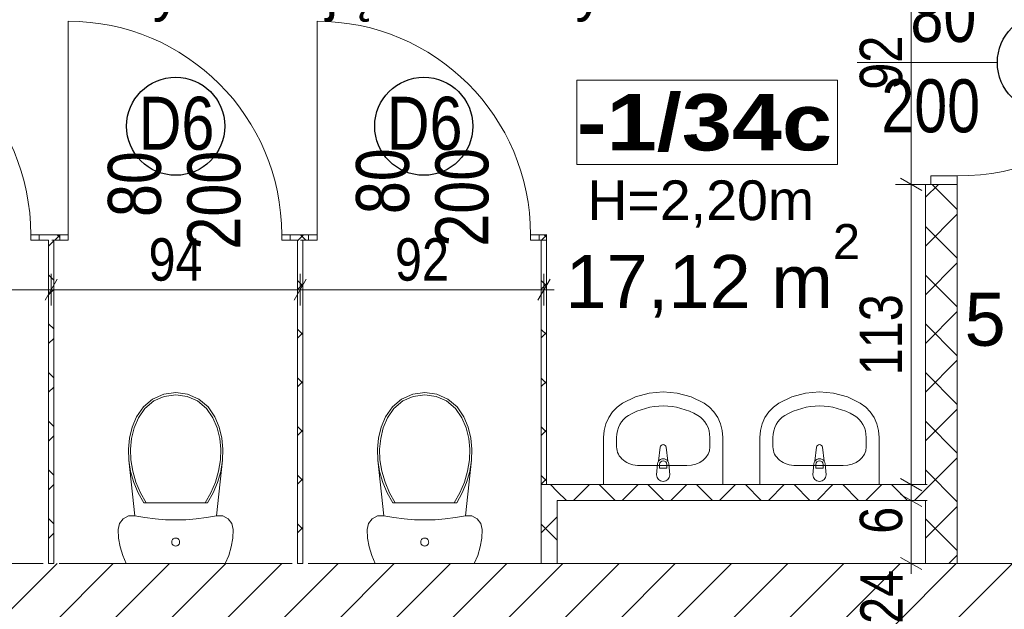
# Model space of a CAD drawing. Header units: centimetres. Extents: x 18292 to 3593338517, y 11794 to 62103.
# Tile 108 of 147: x 1796684037 to 1796684409, y 55362 to 55585. Entities that reach past the tile are written whole.
import ezdxf

# ---------------------------------------------------------------- set-up
doc = ezdxf.new("R2010")
doc.units = ezdxf.units.CM
doc.header["$MEASUREMENT"] = 0
for name, color, linetype in [('499-Wymiary i opisy', 7, 'Continuous'), ('__PROJEKTOWANE', 7, 'Continuous'), ('__PROJEKTOWANE_WYPOSAŻENIE', 7, 'Continuous'), ('MF-NR', 7, 'Continuous'), ('MF_KRESKOWANIE', 7, 'Continuous'), ('MF_NR', 7, 'Continuous'), ('MF_OKNA', 7, 'Continuous'), ('MF_SCIANY_KONSTR', 7, 'Continuous'), ('MF_WIDOK', 7, 'Continuous')]:
    doc.layers.add(name, color=color, linetype=linetype)
doc.styles.add('GENERATED_STYLE_2', font='txt')
doc.styles.add('GENERATED_STYLE_4', font='txt')
doc.styles.add('GENERATED_STYLE_5', font='txt')
doc.dimstyles.new('GENERATED_STYLE__1', dxfattribs={"dimtxt": 16, "dimasz": 6.08, "dimexe": 0.18, "dimexo": 0.0625, "dimgap": 0.09, "dimtad": 1, "dimtih": 1, "dimtoh": 1, "dimdec": 0, "dimzin": 0, "dimdsep": 46, "dimtxsty": 'GENERATED_STYLE_4', "dimblk": 'ARROWHEAD_2', "dimblk1": 'ARROWHEAD_2', "dimblk2": 'ARROWHEAD_2', "dimcen": 0.09, "dimse1": 1, "dimse2": 1, "dimclrd": 7, "dimclre": 7, "dimclrt": 7, "dimadec": 0, "dimazin": 0, "dimtfac": 1, "dimtdec": 4, "dimtmove": 0, "dimatfit": 3, "dimfxl": 0, "dimtolj": 1, "dimtzin": 0, "dimarcsym": 0})
doc.dimstyles.new('GENERATED_STYLE__4', dxfattribs={"dimtxt": 16, "dimasz": 6.08, "dimexe": 0.18, "dimexo": 0.0625, "dimgap": 0.09, "dimtad": 1, "dimdec": 0, "dimzin": 0, "dimdsep": 46, "dimtxsty": 'GENERATED_STYLE_4', "dimblk": 'ARROWHEAD_2', "dimblk1": 'ARROWHEAD_2', "dimblk2": 'ARROWHEAD_2', "dimcen": 0.09, "dimse1": 1, "dimse2": 1, "dimclrd": 7, "dimclre": 7, "dimclrt": 7, "dimadec": 0, "dimazin": 0, "dimtfac": 1, "dimtdec": 4, "dimtmove": 0, "dimatfit": 3, "dimfxl": 0, "dimtolj": 1, "dimtzin": 0, "dimarcsym": 0})
pattern_1 = [(45, (1801523908.342, 3898003.605), (-9.192387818, 9.192387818), []), (135, (1801523908.342, 3898003.605), (9.192387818, 9.192387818), [])]

# ---------------------------------------------------------------- blocks, each defined once
blk = doc.blocks.new('Drzwi metalowe 21_5')
at = {"layer": '__PROJEKTOWANE', "color": 7, "linetype": 'Continuous', "lineweight": 13}
blk.add_line((42.8, 0), (42.8, 85.6), dxfattribs=at)
at = {"layer": '__PROJEKTOWANE', "color": 150, "linetype": 'Continuous', "lineweight": 13}
for p, q in [((-46, 0), (-50.3, 0)), ((-46, 0), (-50.3, 0)), ((-46, 0), (-46, -10)), ((-46, 0), (-46, -10)), ((46, 0), (46, -10)), ((46, 0), (46, -10)), ((46, 0), (50.3, 0)), ((46, 0), (50.3, 0)), ((-46, -10), (-46, -12)), ((-46, -10), (-46, -12)), ((46, -10), (46, -12)), ((46, -10), (46, -12)), ((-46, -12), (-50.3, -12)), ((-46, -12), (-50.3, -12)), ((46, -12), (50.3, -12)), ((46, -12), (50.3, -12))]:
    blk.add_line(p, q, dxfattribs=at)
at = {"layer": '__PROJEKTOWANE', "color": 7, "linetype": 'Continuous', "lineweight": 15}
for p, q in [((-42.8, 0), (-46, 0)), ((-46, 0), (-46, -10)), ((-42.8, -10), (-42.8, 0)), ((46, 0), (42.8, 0)), ((42.8, 0), (42.8, -10)), ((46, -10), (46, 0)), ((-46, -10), (-42.8, -10)), ((42.8, -10), (46, -10))]:
    blk.add_line(p, q, dxfattribs=at)
at = {"layer": '__PROJEKTOWANE', "color": 7, "linetype": 'Continuous', "lineweight": 13}
blk.add_arc((42.8, 0), 85.6, 90, 180, dxfattribs=at)
blk = doc.blocks.new('Drzwi metalowe 21_7')
at = {"layer": '__PROJEKTOWANE', "color": 7, "linetype": 'Continuous', "lineweight": 13}
blk.add_line((40.3, 0), (40.3, 80.6), dxfattribs=at)
at = {"layer": '__PROJEKTOWANE', "color": 150, "linetype": 'Continuous', "lineweight": 13}
for p, q in [((-43.5, 0), (-46.5, 0)), ((-43.5, 0), (-46.5, 0)), ((-43.5, 0), (-43.5, -2)), ((-43.5, 0), (-43.5, -2)), ((43.5, 0), (43.5, -2)), ((43.5, 0), (43.5, -2)), ((43.5, 0), (46.5, 0)), ((43.5, 0), (46.5, 0)), ((-43.5, -2), (-46.5, -2)), ((-43.5, -2), (-46.5, -2)), ((43.5, -2), (46.5, -2)), ((43.5, -2), (46.5, -2))]:
    blk.add_line(p, q, dxfattribs=at)
at = {"layer": '__PROJEKTOWANE', "color": 7, "linetype": 'Continuous', "lineweight": 15}
for p, q in [((-40.3, 0), (-43.5, 0)), ((-43.5, 0), (-43.5, -2)), ((-40.3, -2), (-40.3, 0)), ((43.5, 0), (40.3, 0)), ((40.3, 0), (40.3, -2)), ((43.5, -2), (43.5, 0)), ((-43.5, -2), (-40.3, -2)), ((40.3, -2), (43.5, -2))]:
    blk.add_line(p, q, dxfattribs=at)
at = {"layer": '__PROJEKTOWANE', "color": 7, "linetype": 'Continuous', "lineweight": 13}
blk.add_arc((40.3, 0), 80.6, 90, 180, dxfattribs=at)
blk = doc.blocks.new('Umywalka 21')
at = {"layer": '__PROJEKTOWANE', "color": 5, "linetype": 'Continuous', "lineweight": 13}
for p, q in [((-22.5, 0), (-22.5, -17.82)), ((22.5, 0), (-22.5, 0)), ((22.5, -17.82), (22.5, 0)), ((-2.5, -3.68), (-2.1, -7.88)), ((2.1, -7.88), (2.5, -3.68)), ((8.91, -7.18), (-8.91, -7.18)), ((-1.36, -7.66), (-1.36, -6.17)), ((-1.36, -6.17), (1.36, -6.17)), ((1.36, -6.17), (1.36, -7.66)), ((-1.77, -8.83), (-1.11, -14.12)), ((1.11, -14.12), (1.77, -8.83)), ((-17.61, -14.25), (-17.61, -17.82)), ((17.61, -14.25), (17.61, -17.82)), ((-22.5, -17.82), (-22.28, -20.44)), ((22.28, -20.44), (22.5, -17.82)), ((-22.28, -20.44), (-21.64, -22.98)), ((21.64, -22.98), (22.28, -20.44)), ((-21.64, -22.98), (-20.59, -25.35)), ((-20.59, -25.35), (-19.16, -27.49)), ((19.16, -27.49), (20.59, -25.35)), ((20.59, -25.35), (21.64, -22.98)), ((-19.16, -27.49), (-17.41, -29.31)), ((-17.41, -29.31), (-15.39, -30.77)), ((15.39, -30.77), (17.41, -29.31)), ((17.41, -29.31), (19.16, -27.49)), ((-15.39, -30.77), (-10.5, -33.1)), ((-10.5, -33.1), (-5.32, -34.52)), ((5.32, -34.52), (10.5, -33.1)), ((10.5, -33.1), (15.39, -30.77)), ((-5.32, -34.52), (0, -35)), ((0, -35), (5.32, -34.52))]:
    blk.add_line(p, q, dxfattribs=at)
for centre, radius, start, end in [((0, -3.68), 2.5, 0, 180), ((0, -7.69), 2.11, 185.1696, 212.771), ((0, -7.69), 2.11, 212.771, 327.229), ((0, -7.66), 1.36, 180, 0), ((0, -7.69), 2.11, 327.229, 354.8304), ((0, -13.98), 1.12, 187.1389, 352.8611)]:
    blk.add_arc(centre, radius, start, end, dxfattribs=at)
for centre, major_axis, ratio, start_param, end_param in [((-8.9, -14.25), (8.7, 0), 0.81267, 1.570796, 3.141593), ((8.9, -14.25), (8.7, 0), 0.81267, 0, 1.570796), ((-8.91, -17.82), (0, 9.43), 0.92236, 1.570796, 2.644618), ((8.91, -17.82), (0, 9.43), 0.92236, 3.638567, 4.712389), ((0, 0), (0, 29.7), 0.92236, 2.644618, 3.638567)]:
    blk.add_ellipse(centre, major_axis=major_axis, ratio=ratio, start_param=start_param, end_param=end_param, dxfattribs=at)
blk = doc.blocks.new('WC 1 LT 65')
at = {"layer": '__PROJEKTOWANE', "color": 5, "linetype": 'Continuous', "lineweight": 13}
for p, q in [((-18.68, 64.5), (-20.01, 61.45)), ((18.68, 64.5), (-18.68, 64.5)), ((20.01, 61.45), (18.68, 64.5)), ((-20.01, 61.45), (-20.97, 58.26)), ((20.97, 58.26), (20.01, 61.45)), ((-20.97, 58.26), (-21.55, 54.98)), ((-1.48, 56.66), (-1.5, 56.4)), ((-1.5, 56.4), (-1.48, 56.14)), ((-1.41, 56.91), (-1.48, 56.66)), ((-1.48, 56.14), (-1.41, 55.89)), ((-1.3, 57.15), (-1.41, 56.91)), ((-1.41, 55.89), (-1.3, 55.65)), ((-1.15, 57.36), (-1.3, 57.15)), ((-0.96, 57.55), (-1.15, 57.36)), ((-0.75, 57.7), (-0.96, 57.55)), ((-0.51, 57.81), (-0.75, 57.7)), ((-0.26, 57.88), (-0.51, 57.81)), ((0, 57.9), (-0.26, 57.88)), ((0.26, 57.88), (0, 57.9)), ((0.51, 57.81), (0.26, 57.88)), ((0.75, 57.7), (0.51, 57.81)), ((0.96, 57.55), (0.75, 57.7)), ((1.15, 57.36), (0.96, 57.55)), ((1.3, 57.15), (1.15, 57.36)), ((1.41, 56.91), (1.3, 57.15)), ((1.3, 55.65), (1.41, 55.89)), ((1.48, 56.66), (1.41, 56.91)), ((1.41, 55.89), (1.48, 56.14)), ((1.5, 56.4), (1.48, 56.66)), ((1.48, 56.14), (1.5, 56.4)), ((21.55, 54.98), (20.97, 58.26)), ((-21.55, 54.98), (-21.75, 51.65)), ((-1.3, 55.65), (-1.15, 55.44)), ((-1.15, 55.44), (-0.96, 55.25)), ((-0.96, 55.25), (-0.75, 55.1)), ((-0.75, 55.1), (-0.51, 54.99)), ((-0.51, 54.99), (-0.26, 54.92)), ((-0.26, 54.92), (0, 54.9)), ((0, 54.9), (0.26, 54.92)), ((0.26, 54.92), (0.51, 54.99)), ((0.51, 54.99), (0.75, 55.1)), ((0.75, 55.1), (0.96, 55.25)), ((0.96, 55.25), (1.15, 55.44)), ((1.15, 55.44), (1.3, 55.65)), ((21.75, 51.65), (21.55, 54.98)), ((-21.75, 51.65), (-21.24, 49.4)), ((-21.24, 49.4), (-19.82, 47.58)), ((19.82, 47.58), (21.24, 49.4)), ((21.24, 49.4), (21.75, 51.65)), ((-19.82, 47.58), (-17.76, 46.55)), ((-17.76, 46.55), (-15.45, 46.5)), ((-15.45, 46.5), (-17.7, 25.5)), ((-15.45, 46.5), (-11.62, 47.18)), ((-11.62, 47.18), (-7.76, 47.66)), ((-7.76, 47.66), (-3.89, 47.96)), ((-3.89, 47.96), (0, 48.05)), ((0, 48.05), (3.89, 47.96)), ((3.89, 47.96), (7.76, 47.66)), ((7.76, 47.66), (11.62, 47.18)), ((11.62, 47.18), (15.45, 46.5)), ((15.45, 46.5), (17.76, 46.55)), ((17.7, 25.5), (15.45, 46.5)), ((17.76, 46.55), (19.82, 47.58)), ((-12.07, 41.6), (-14.16, 37.85)), ((-11.12, 41.6), (-13.28, 37.84)), ((12.07, 41.6), (-12.07, 41.6)), ((13.28, 37.84), (11.12, 41.6)), ((14.16, 37.85), (12.07, 41.6)), ((-14.16, 37.85), (-15.81, 33.88)), ((-13.28, 37.84), (-14.98, 33.85)), ((14.98, 33.85), (13.28, 37.84)), ((15.81, 33.88), (14.16, 37.85)), ((-15.81, 33.88), (-17, 29.74)), ((-14.98, 33.85), (-16.19, 29.69)), ((16.19, 29.69), (14.98, 33.85)), ((17, 29.74), (15.81, 33.88)), ((-17, 29.74), (-17.7, 25.5)), ((17.7, 25.5), (17, 29.74)), ((-16.19, 29.69), (-16.91, 25.42)), ((16.91, 25.42), (16.19, 29.69)), ((-17.7, 25.5), (-17.85, 21.3)), ((-16.91, 25.42), (-17.06, 21.33)), ((17.06, 21.33), (16.91, 25.42)), ((17.85, 21.3), (17.7, 25.5)), ((-17.85, 21.3), (-17.41, 17.13)), ((-17.06, 21.33), (-16.62, 17.27)), ((16.62, 17.27), (17.06, 21.33)), ((17.41, 17.13), (17.85, 21.3)), ((-17.41, 17.13), (-16.38, 13.06)), ((-16.62, 17.27), (-15.62, 13.3)), ((15.62, 13.3), (16.62, 17.27)), ((16.38, 13.06), (17.41, 17.13)), ((-16.38, 13.06), (-14.78, 9.17)), ((-15.62, 13.3), (-14.07, 9.52)), ((14.07, 9.52), (15.62, 13.3)), ((14.78, 9.17), (16.38, 13.06)), ((-14.78, 9.17), (-12.21, 5.4)), ((-14.07, 9.52), (-11.62, 5.93)), ((11.62, 5.93), (14.07, 9.52)), ((12.21, 5.4), (14.78, 9.17)), ((-12.21, 5.4), (-8.7, 2.48)), ((-11.62, 5.93), (-8.28, 3.15)), ((8.28, 3.15), (11.62, 5.93)), ((8.7, 2.48), (12.21, 5.4)), ((-8.7, 2.48), (-4.52, 0.63)), ((-8.28, 3.15), (-4.3, 1.4)), ((-4.52, 0.63), (0, 0)), ((-4.3, 1.4), (0, 0.8)), ((0, 0.8), (4.3, 1.4)), ((0, 0), (4.52, 0.63)), ((4.3, 1.4), (8.28, 3.15)), ((4.52, 0.63), (8.7, 2.48))]:
    blk.add_line(p, q, dxfattribs=at)
blk = doc.blocks.new('*D616', base_point=(1801523908.34, 3898003.61))
at = {"layer": '499-Wymiary i opisy', "color": 7, "linetype": 'Continuous', "lineweight": 13}
for p, q in [((1796683954.37, 55639.09), (1796683949.75, 55631.09)), ((1796683952.06, 55629.09), (1796683952.06, 55641.09)), ((1796684381.37, 55639.09), (1796684376.75, 55631.09)), ((1796684379.06, 55629.09), (1796684379.06, 55641.09)), ((1796683948.14, 55635.09), (1796683952.06, 55635.09)), ((1796683952.06, 55635.09), (1796684379.06, 55635.09))]:
    blk.add_line(p, q, dxfattribs=at)
at = {"layer": '499-Wymiary i opisy', "color": 7, "lineweight": 13, "insert": (1796684150.2, 55638.29), "char_height": 16, "attachment_point": 7, "style": 'GENERATED_STYLE_4'}
blk.add_mtext('\\A1;{\\pql;\\fArial Narrow|b0|i0|c238|p34;427}', dxfattribs=at)
blk = doc.blocks.new('ARROWHEAD_2')
at = {"color": 0, "linetype": 'Continuous', "lineweight": 0}
for p, q in [((-0.378, -0.655), (0.378, 0.655)), ((0, 0), (-1, 0))]:
    blk.add_line(p, q, dxfattribs=at)
blk = doc.blocks.new('*D618', base_point=(1801523908.34, 3898003.61))
at = {"layer": '499-Wymiary i opisy', "color": 7, "linetype": 'Continuous', "lineweight": 13}
for p, q in [((1796684393.37, 55639.09), (1796684388.75, 55631.09)), ((1796684391.06, 55629.09), (1796684391.06, 55641.09)), ((1796684518.37, 55639.09), (1796684513.75, 55631.09)), ((1796684516.06, 55629.09), (1796684516.06, 55641.09)), ((1796684391.06, 55635.09), (1796684516.06, 55635.09))]:
    blk.add_line(p, q, dxfattribs=at)
at = {"layer": '499-Wymiary i opisy', "color": 7, "lineweight": 13, "char_height": 16, "attachment_point": 7, "style": 'GENERATED_STYLE_4'}
for s, insert in [('\\A1;{\\pql;\\fArial Narrow|b0|i0|c238|p34;12}', (1796684392.69, 55638.29)), ('\\A1;{\\pql;\\fArial Narrow|b0|i0|c238|p34;125}', (1796684438.2, 55638.29))]:
    blk.add_mtext(s, dxfattribs=dict(at, insert=insert))
blk = doc.blocks.new('*D744', base_point=(1801523908.34, 3898003.61))
at = {"layer": '499-Wymiary i opisy', "color": 7, "linetype": 'Continuous', "lineweight": 13}
for p, q in [((1796684369.67, 55405.57), (1796684377.67, 55400.95)), ((1796684379.67, 55403.26), (1796684367.67, 55403.26)), ((1796684373.67, 55379.49), (1796684373.67, 55403.26)), ((1796684369.67, 55381.8), (1796684377.67, 55377.18)), ((1796684379.67, 55379.49), (1796684367.67, 55379.49)), ((1796684373.67, 55375.58), (1796684373.67, 55379.49))]:
    blk.add_line(p, q, dxfattribs=at)
at = {"layer": '499-Wymiary i opisy', "color": 7, "lineweight": 13, "char_height": 16, "attachment_point": 7, "rotation": 90, "style": 'GENERATED_STYLE_4'}
for s, insert in [('\\A1;{\\pql;\\fArial Narrow|b0|i0|c238|p34;6}', (1796684370.47, 55390.71)), ('\\A1;{\\pql;\\fArial Narrow|b0|i0|c238|p34;24}', (1796684370.47, 55356.7))]:
    blk.add_mtext(s, dxfattribs=dict(at, insert=insert))
blk = doc.blocks.new('*D745', base_point=(1801523908.34, 3898003.61))
at = {"layer": '499-Wymiary i opisy', "color": 7, "linetype": 'Continuous', "lineweight": 13}
for p, q in [((1796684369.67, 55411.57), (1796684377.67, 55406.95)), ((1796684379.67, 55409.26), (1796684367.67, 55409.26)), ((1796684373.67, 55403.26), (1796684373.67, 55409.26)), ((1796684369.67, 55405.57), (1796684377.67, 55400.95)), ((1796684379.67, 55403.26), (1796684367.67, 55403.26))]:
    blk.add_line(p, q, dxfattribs=at)
blk = doc.blocks.new('*D746', base_point=(1801523908.34, 3898003.61))
at = {"layer": '499-Wymiary i opisy', "color": 7, "linetype": 'Continuous', "lineweight": 13}
for p, q in [((1796684369.67, 55524.91), (1796684377.67, 55520.29)), ((1796684379.67, 55522.6), (1796684367.67, 55522.6)), ((1796684373.67, 55409.26), (1796684373.67, 55522.6)), ((1796684369.67, 55411.57), (1796684377.67, 55406.95)), ((1796684379.67, 55409.26), (1796684367.67, 55409.26))]:
    blk.add_line(p, q, dxfattribs=at)
at = {"layer": '499-Wymiary i opisy', "color": 7, "lineweight": 13, "insert": (1796684370.47, 55450.57), "char_height": 16, "attachment_point": 7, "rotation": 90, "style": 'GENERATED_STYLE_4'}
blk.add_mtext('\\A1;{\\pql;\\fArial Narrow|b0|i0|c238|p34;113}', dxfattribs=at)
blk = doc.blocks.new('*D747', base_point=(1801523908.34, 3898003.61))
at = {"layer": '499-Wymiary i opisy', "color": 7, "linetype": 'Continuous', "lineweight": 13}
for p, q in [((1796684369.67, 55616.91), (1796684377.67, 55612.29)), ((1796684379.67, 55614.6), (1796684367.67, 55614.6)), ((1796684373.67, 55522.6), (1796684373.67, 55614.6)), ((1796684369.67, 55524.91), (1796684377.67, 55520.29)), ((1796684379.67, 55522.6), (1796684367.67, 55522.6))]:
    blk.add_line(p, q, dxfattribs=at)
at = {"layer": '499-Wymiary i opisy', "color": 7, "lineweight": 13, "insert": (1796684370.47, 55558.36), "char_height": 16, "attachment_point": 7, "rotation": 90, "style": 'GENERATED_STYLE_4'}
blk.add_mtext('\\A1;{\\pql;\\fArial Narrow|b0|i0|c238|p34;92}', dxfattribs=at)
blk = doc.blocks.new('*D820', base_point=(1801523908.34, 3898003.61))
at = {"layer": '499-Wymiary i opisy', "color": 7, "linetype": 'Continuous', "lineweight": 13}
for p, q in [((1796683954.37, 55486.86), (1796683949.75, 55478.86)), ((1796683952.06, 55476.86), (1796683952.06, 55488.86)), ((1796684051.36, 55486.86), (1796684046.74, 55478.86)), ((1796684049.05, 55476.86), (1796684049.05, 55488.86)), ((1796683952.06, 55482.86), (1796684049.05, 55482.86))]:
    blk.add_line(p, q, dxfattribs=at)
at = {"layer": '499-Wymiary i opisy', "color": 7, "lineweight": 13, "insert": (1796683990.31, 55486.06), "char_height": 16, "attachment_point": 7, "style": 'GENERATED_STYLE_4'}
blk.add_mtext('\\A1;{\\pql;\\fArial Narrow|b0|i0|c238|p34;97}', dxfattribs=at)
blk = doc.blocks.new('*D821', base_point=(1801523908.34, 3898003.61))
at = {"layer": '499-Wymiary i opisy', "color": 7, "linetype": 'Continuous', "lineweight": 13}
for p, q in [((1796684051.36, 55486.86), (1796684046.74, 55478.86)), ((1796684049.05, 55476.86), (1796684049.05, 55488.86)), ((1796684145.35, 55486.86), (1796684140.73, 55478.86)), ((1796684143.04, 55476.86), (1796684143.04, 55488.86)), ((1796684049.05, 55482.86), (1796684143.04, 55482.86))]:
    blk.add_line(p, q, dxfattribs=at)
at = {"layer": '499-Wymiary i opisy', "color": 7, "lineweight": 13, "insert": (1796684085.8, 55486.06), "char_height": 16, "attachment_point": 7, "style": 'GENERATED_STYLE_4'}
blk.add_mtext('\\A1;{\\pql;\\fArial Narrow|b0|i0|c238|p34;94}', dxfattribs=at)
blk = doc.blocks.new('*D822', base_point=(1801523908.34, 3898003.61))
at = {"layer": '499-Wymiary i opisy', "color": 7, "linetype": 'Continuous', "lineweight": 13}
for p, q in [((1796684145.35, 55486.86), (1796684140.73, 55478.86)), ((1796684143.04, 55476.86), (1796684143.04, 55488.86)), ((1796684232.73, 55478.86), (1796684237.35, 55486.86)), ((1796684235.04, 55476.86), (1796684235.04, 55488.86)), ((1796684143.04, 55482.86), (1796684235.04, 55482.86)), ((1796684235.04, 55482.86), (1796684238.95, 55482.86))]:
    blk.add_line(p, q, dxfattribs=at)
at = {"layer": '499-Wymiary i opisy', "color": 7, "lineweight": 13, "insert": (1796684178.8, 55486.06), "char_height": 16, "attachment_point": 7, "style": 'GENERATED_STYLE_4'}
blk.add_mtext('\\A1;{\\pql;\\fArial Narrow|b0|i0|c238|p34;92}', dxfattribs=at)

msp = doc.modelspace()

# ---------------------------------------------------------------- hatches: boundary and pattern name
at = {"layer": '__PROJEKTOWANE', "linetype": 'Continuous', "lineweight": 0, "true_color": 0x000000}
h = msp.add_hatch(dxfattribs=at)
h.set_pattern_fill('Concrete_Block_000c', color=18, style=0, pattern_type=2)
h.set_pattern_definition(pattern_1)
h.paths.add_polyline_path([(1796684379.06, 55379.49), (1796684391.06, 55379.49), (1796684391.06, 55522.6), (1796684379.06, 55522.6)])
h = msp.add_hatch(dxfattribs=at)
h.set_pattern_fill('Concrete_Block_000c', color=18, style=0, pattern_type=2)
h.set_pattern_definition(pattern_1)
h.paths.add_polyline_path([(1796684052.28, 55503.6), (1796684044.55, 55503.6), (1796684044.55, 55501.6), (1796684052.28, 55501.6)])
h = msp.add_hatch(dxfattribs=at)
h.set_pattern_fill('Concrete_Block_000c', color=18, style=0, pattern_type=2)
h.set_pattern_definition(pattern_1)
h.paths.add_polyline_path([(1796684048.05, 55501.6), (1796684048.05, 55379.49), (1796684050.05, 55379.49), (1796684050.05, 55501.6)])
h = msp.add_hatch(dxfattribs=at)
h.set_pattern_fill('Concrete_Block_000c', color=18, style=0, pattern_type=2)
h.set_pattern_definition(pattern_1)
h.paths.add_polyline_path([(1796684146.18, 55503.6), (1796684139.28, 55503.6), (1796684139.28, 55501.6), (1796684146.18, 55501.6)])
h = msp.add_hatch(dxfattribs=at)
h.set_pattern_fill('Concrete_Block_000c', color=18, style=0, pattern_type=2)
h.set_pattern_definition(pattern_1)
h.paths.add_polyline_path([(1796684142.04, 55501.6), (1796684142.04, 55379.49), (1796684144.04, 55379.49), (1796684144.04, 55501.6)])
h = msp.add_hatch(dxfattribs=at)
h.set_pattern_fill('Concrete_Block_000c', color=18, style=0, pattern_type=2)
h.set_pattern_definition(pattern_1)
h.paths.add_polyline_path([(1796684236.04, 55503.6), (1796684233.18, 55503.6), (1796684233.18, 55501.6), (1796684234.04, 55501.6)])
h = msp.add_hatch(dxfattribs=at)
h.set_pattern_fill('Concrete_Block_000c', color=18, style=0, pattern_type=2)
h.set_pattern_definition(pattern_1)
h.paths.add_polyline_path([(1796684234.04, 55501.6), (1796684234.04, 55409.26), (1796684236.04, 55409.26), (1796684236.04, 55503.6)])
h = msp.add_hatch(dxfattribs=at)
h.set_pattern_fill('Concrete_Block_000c', color=18, style=0, pattern_type=2)
h.set_pattern_definition(pattern_1)
h.paths.add_polyline_path([(1796684234.04, 55409.26), (1796684234.04, 55379.49), (1796684240.04, 55379.49), (1796684240.04, 55409.26)])
h = msp.add_hatch(dxfattribs=at)
h.set_pattern_fill('Concrete_Block_000c', color=18, style=0, pattern_type=2)
h.set_pattern_definition(pattern_1)
h.paths.add_polyline_path([(1796684379.06, 55409.26), (1796684240.04, 55409.26), (1796684240.04, 55403.26), (1796684379.06, 55403.26)])
at = {"layer": 'MF_KRESKOWANIE', "linetype": 'Continuous', "lineweight": 13}
h = msp.add_hatch(dxfattribs=at)
h.set_pattern_fill('bloczki_ceramiczne_000c', color=250, style=0, pattern_type=2)
h.set_pattern_definition([(45, (1801523908.342, 3898003.605), (-10.606601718, 10.606601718), [])])
h.paths.add_polyline_path([(1796683952.06, 55355.49), (1796684516.06, 55355.49), (1796684516.06, 55191.49), (1796684558.06, 55191.49), (1796684558.06, 55389.49), (1796684516.06, 55389.49), (1796684516.06, 55379.49), (1796684240.06, 55379.49), (1796684234.03, 55379.49), (1796684146.04, 55379.49), (1796684140.04, 55379.49), (1796684052.05, 55379.49), (1796684046.05, 55379.49), (1796683952.06, 55379.49)])

# ---------------------------------------------------------------- linework, layer by layer
at = {"layer": '__PROJEKTOWANE', "color": 150, "linetype": 'Continuous', "lineweight": 13}
for p, q in [((1796684379.06, 55522.6), (1796684379.06, 55518.3)), ((1796684381.06, 55522.6), (1796684379.06, 55522.6)), ((1796684391.06, 55522.6), (1796684381.06, 55522.6)), ((1796684391.06, 55522.6), (1796684391.06, 55518.3)), ((1796684044.55, 55503.6), (1796684047.55, 55503.6)), ((1796684044.55, 55503.6), (1796684044.55, 55501.6)), ((1796684044.55, 55501.6), (1796684047.55, 55501.6)), ((1796684052.28, 55503.6), (1796684049.28, 55503.6)), ((1796684052.28, 55501.6), (1796684049.28, 55501.6)), ((1796684052.28, 55503.6), (1796684052.28, 55501.6)), ((1796684139.28, 55503.6), (1796684142.28, 55503.6)), ((1796684139.28, 55503.6), (1796684139.28, 55501.6)), ((1796684139.28, 55501.6), (1796684142.28, 55501.6)), ((1796684146.18, 55503.6), (1796684143.18, 55503.6)), ((1796684146.18, 55501.6), (1796684143.18, 55501.6)), ((1796684146.18, 55503.6), (1796684146.18, 55501.6)), ((1796684233.18, 55503.6), (1796684236.18, 55503.6)), ((1796684233.18, 55503.6), (1796684233.18, 55501.6)), ((1796684233.18, 55501.6), (1796684236.18, 55501.6))]:
    msp.add_line(p, q, dxfattribs=at)
at = {"layer": '__PROJEKTOWANE', "color": 150, "linetype": 'Continuous', "lineweight": 13, "flags": 128}
for points in [[(1796684379.06, 55522.6), (1796684379.06, 55409.26)], [(1796684391.06, 55379.49), (1796684391.06, 55522.6)], [(1796684052.28, 55503.6), (1796684044.55, 55503.6)], [(1796684044.55, 55501.6), (1796684048.05, 55501.6)], [(1796684048.05, 55501.6), (1796684048.05, 55379.49)], [(1796684050.05, 55501.6), (1796684052.28, 55501.6)], [(1796684050.05, 55379.49), (1796684050.05, 55501.6)], [(1796684146.18, 55503.6), (1796684139.28, 55503.6)], [(1796684139.28, 55501.6), (1796684142.04, 55501.6)], [(1796684142.04, 55501.6), (1796684142.04, 55379.49)], [(1796684144.04, 55501.6), (1796684146.18, 55501.6)], [(1796684144.04, 55379.49), (1796684144.04, 55501.6)], [(1796684236.04, 55503.6), (1796684233.18, 55503.6)], [(1796684233.18, 55501.6), (1796684234.04, 55501.6)], [(1796684234.04, 55501.6), (1796684234.04, 55409.26)], [(1796684236.04, 55409.26), (1796684236.04, 55503.6)], [(1796684234.04, 55409.26), (1796684236.04, 55409.26)], [(1796684234.04, 55409.26), (1796684234.04, 55379.49)], [(1796684240.04, 55409.26), (1796684234.04, 55409.26)], [(1796684379.06, 55409.26), (1796684240.04, 55409.26)], [(1796684240.04, 55403.26), (1796684379.06, 55403.26)], [(1796684240.04, 55379.49), (1796684240.04, 55403.26)], [(1796684379.06, 55403.26), (1796684379.06, 55379.49)], [(1796684048.05, 55379.49), (1796684050.05, 55379.49)], [(1796684142.04, 55379.49), (1796684144.04, 55379.49)], [(1796684234.04, 55379.49), (1796684240.04, 55379.49)], [(1796684379.06, 55379.49), (1796684391.06, 55379.49)]]:
    msp.add_lwpolyline(points, dxfattribs=at)
at = {"layer": '__PROJEKTOWANE', "color": 7, "linetype": 'Continuous', "lineweight": 25}
for centre in [(1796684424.7, 55568.6), (1796684096.04, 55544.58), (1796684189.69, 55544.58)]:
    msp.add_circle(centre, 18.52, dxfattribs=at)
at = {"layer": 'MF-NR', "color": 7, "linetype": 'Continuous', "lineweight": 13}
msp.add_line((1796684247.48, 55530.07), (1796684247.48, 55561.96), dxfattribs=at)
at = {"layer": 'MF-NR', "color": 7, "linetype": 'Continuous', "lineweight": 13, "flags": 128}
msp.add_lwpolyline([(1796684340.82, 55530.07), (1796684247.48, 55530.07)], dxfattribs=at)
at = {"layer": 'MF_OKNA', "color": 7, "linetype": 'Continuous', "lineweight": 13}
msp.add_line((1796684353.28, 55568.6), (1796684406.18, 55568.6), dxfattribs=at)
at = {"layer": 'MF_SCIANY_KONSTR', "color": 7, "linetype": 'Continuous', "lineweight": 13}
for p, q in [((1796684046.05, 55379.49), (1796683952.06, 55379.49)), ((1796684140.04, 55379.49), (1796684052.05, 55379.49)), ((1796684234.03, 55379.49), (1796684146.04, 55379.49)), ((1796684516.06, 55379.49), (1796684240.06, 55379.49))]:
    msp.add_line(p, q, dxfattribs=at)
at = {"layer": 'MF_WIDOK', "color": 5, "linetype": 'Continuous', "lineweight": 15, "flags": 128}
msp.add_lwpolyline([(1796684247.48, 55561.96), (1796684345.82, 55561.96), (1796684345.82, 55530.07), (1796684247.48, 55530.07)], close=True, dxfattribs=at)

# ---------------------------------------------------------------- block references
at = {"layer": '__PROJEKTOWANE', "color": 5, "linetype": 'Continuous', "lineweight": 13, "xscale": -1, "zscale": 100}
for name, p, rotation in [('Drzwi metalowe 21_5', (1796684391.06, 55568.6), 270), ('WC 1 LT 65', (1796684096.04, 55443.99), 180), ('WC 1 LT 65', (1796684190.03, 55443.99), 180), ('Umywalka 21', (1796684280.06, 55409.26), 180), ('Umywalka 21', (1796684339.06, 55409.26), 180)]:
    msp.add_blockref(name, p, dxfattribs=dict(at, rotation=rotation))
for p in [(1796684001.05, 55503.6), (1796684095.78, 55503.6), (1796684189.68, 55503.6)]:
    msp.add_blockref('Drzwi metalowe 21_7', p, dxfattribs=at)

# ---------------------------------------------------------------- texts
at = {"layer": '__PROJEKTOWANE', "color": 7, "linetype": 'Continuous', "lineweight": 13, "insert": (1796684294.2, 55524.12), "char_height": 15, "attachment_point": 2, "style": 'GENERATED_STYLE_2'}
msp.add_mtext('\\A1;{\\pqc;\\fArial|b0|i0|c238|p38;H=2,20m}', dxfattribs=at)
at = {"layer": '__PROJEKTOWANE', "color": 150, "lineweight": 13, "char_height": 20, "attachment_point": 7, "style": 'GENERATED_STYLE_2'}
for s, insert in [('{\\fArial|b0|i0|c238|p38;17,12 m{\\H0.66x;\\S2^  ;}}', (1796684243.17, 55472.25)), ('{\\fArial|b0|i0|c238|p38;5,14 m{\\H0.66x;\\S2^  ;}}', (1796684393.78, 55457.96))]:
    msp.add_mtext(s, dxfattribs=dict(at, insert=insert))
at = {"layer": '__PROJEKTOWANE_WYPOSAŻENIE', "color": 150, "linetype": 'Continuous', "lineweight": 13, "insert": (1796684072.31, 55626.64), "char_height": 15, "width": 277.9185, "attachment_point": 1, "line_spacing_factor": 0.927826, "style": 'GENERATED_STYLE_2'}
msp.add_mtext('\\A1;{\\pql;\\fArial|b0|i0|c238|p38;ściany giszetowe systemowe wydzielające kabiny WC}', dxfattribs=at)
at = {"layer": 'MF_NR', "color": 7, "linetype": 'Continuous', "lineweight": 13, "insert": (1796684247.39, 55534.84), "char_height": 21.2625, "attachment_point": 7, "style": 'GENERATED_STYLE_5'}
msp.add_mtext('\\A1;{\\pql;\\fArial Black|b0|i0|c238|p38;-1/34c}', dxfattribs=at)
at = {"layer": 'MF_OKNA', "color": 7, "linetype": 'Continuous', "lineweight": 13, "char_height": 20, "attachment_point": 4, "style": 'GENERATED_STYLE_2'}
for s, insert in [('\\A1;{\\W0.800000x;\\pql;\\fArial|b0|i0|c238|p38;80}', (1796684373.39, 55586.24)), ('\\A1;{\\W0.800000x;\\pql;\\fArial|b0|i0|c238|p38;200}', (1796684362.37, 55552.13)), ('\\A1;{\\W0.800000x;\\pql;\\fArial|b0|i0|c238|p38;D6}', (1796684082.07, 55545.56)), ('\\A1;{\\W0.800000x;\\pql;\\fArial|b0|i0|c238|p38;D6}', (1796684175.72, 55545.56))]:
    msp.add_mtext(s, dxfattribs=dict(at, insert=insert))
at = {"layer": 'MF_OKNA', "color": 7, "linetype": 'Continuous', "lineweight": 13, "char_height": 20, "attachment_point": 4, "rotation": 90, "style": 'GENERATED_STYLE_2'}
for s, insert in [('\\A1;{\\W0.800000x;\\pql;\\fArial|b0|i0|c238|p38;80}', (1796684174.25, 55511.39)), ('\\A1;{\\W0.800000x;\\pql;\\fArial|b0|i0|c238|p38;200}', (1796684204.21, 55499.11)), ('\\A1;{\\W0.800000x;\\pql;\\fArial|b0|i0|c238|p38;80}', (1796684080.6, 55510.29)), ('\\A1;{\\W0.800000x;\\pql;\\fArial|b0|i0|c238|p38;200}', (1796684110.56, 55498.01))]:
    msp.add_mtext(s, dxfattribs=dict(at, insert=insert))

# ---------------------------------------------------------------- dimensions: what is measured, and where the dimension line sits
at = {"layer": '499-Wymiary i opisy', "color": 7, "linetype": 'Continuous', "lineweight": 13}
for base, p1, p2, picture, middle in [((1796684379.06, 55635.09), (1796683952.06, 54945.49), (1796684379.06, 55614.6), '*D616', (1796684168.49, 55646.29)), ((1796684516.06, 55635.09), (1796684391.06, 55614.6), (1796684516.06, 54945.49), '*D618', (1796684456.49, 55646.29)), ((1796684049.05, 55482.86), (1796683952.06, 55370.49), (1796684049.05, 55379.49), '*D820', (1796684002.51, 55494.06)), ((1796684143.04, 55482.86), (1796684049.05, 55379.49), (1796684143.04, 55379.49), '*D821', (1796684098, 55494.06)), ((1796684235.04, 55482.86), (1796684143.04, 55379.49), (1796684235.04, 55409.26), '*D822', (1796684191, 55494.06))]:
    dim = msp.add_linear_dim(base=base, p1=p1, p2=p2, dimstyle='GENERATED_STYLE__1', dxfattribs=at)
    dim.commit()
    dim.dimension.update_dxf_attribs({"geometry": picture, "text_midpoint": middle, "dimtype": 160})
for base, p1, p2, picture, middle in [((1796684373.67, 55614.6), (1796684391.06, 55522.6), (1796684391.06, 55614.6), '*D747', (1796684362.47, 55570.56)), ((1796684373.67, 55522.6), (1796684379.06, 55409.26), (1796684391.06, 55522.6), '*D746', (1796684362.47, 55468.87)), ((1796684373.67, 55409.26), (1796684379.06, 55403.26), (1796684379.06, 55409.26), '*D745', (1796684362.47, 55396.81)), ((1796684373.67, 55403.26), (1796684379.06, 55379.49), (1796684379.06, 55403.26), '*D744', (1796684362.47, 55368.9))]:
    dim = msp.add_linear_dim(base=base, p1=p1, p2=p2, angle=90, dimstyle='GENERATED_STYLE__4', dxfattribs=at)
    dim.commit()
    dim.dimension.update_dxf_attribs({"geometry": picture, "text_midpoint": middle, "dimtype": 160, "text_rotation": 90})

doc.saveas('drawing.dxf')
